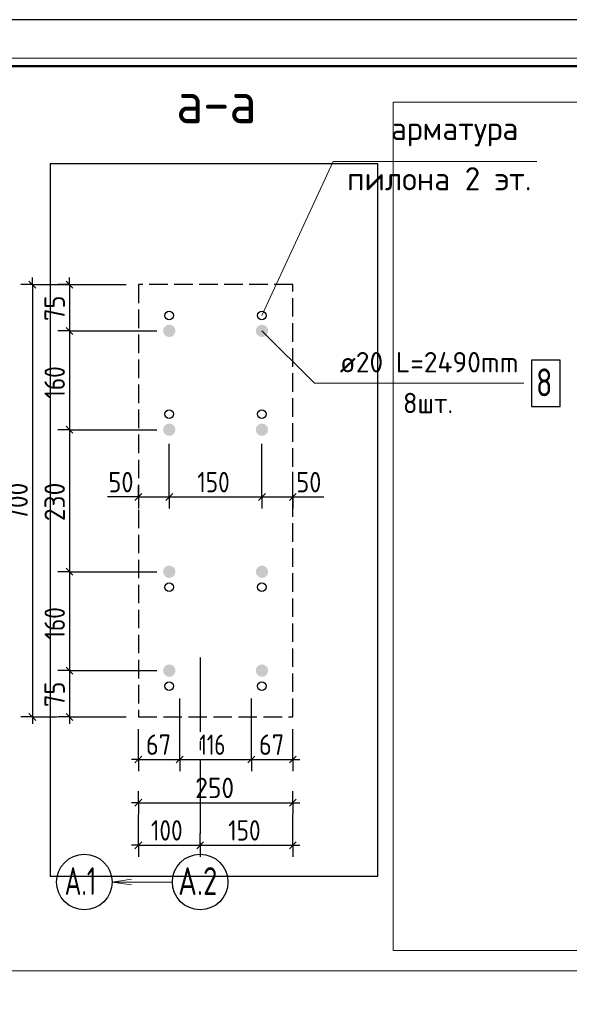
# Model space of a CAD drawing. Header units: millimetres. Extents: x 0 to 50400, y 0 to 35640.
# Tile 8 of 11: x 16872 to 23990, y 22889 to 35640. Entities that reach past the tile are written whole.
import ezdxf

# ---------------------------------------------------------------- set-up
doc = ezdxf.new("R2010")
doc.units = ezdxf.units.MM
doc.linetypes.add('______2', pattern=[324, 240, -84])
doc.linetypes.add('______5', pattern=[1320, 960, -120, 120, -120])
for name, color, linetype, lineweight in [('Standard', 7, 'Continuous', 25), ('Выпуски арматуры Г-обр.', 52, 'Continuous', 25), ('Заголовок чертежа', 7, 'Continuous', 25), ('Позиционная метка линия выноска', 7, 'Continuous', 13), ('Размерная линия_ общее', 7, 'Continuous', 13)]:
    doc.layers.add(name, color=color, linetype=linetype, lineweight=lineweight)
doc.layers.add('Оси', color=7, linetype='______5', true_color=0x656565)
doc.layers.add('Размерная выноска', color=7, linetype='Continuous')
doc.styles.add('ISOCPEUR', font='txt')

msp = doc.modelspace()

# ---------------------------------------------------------------- hatches: boundary and pattern name
at = {"layer": 'Выпуски арматуры Г-обр.', "linetype": 'Continuous', "lineweight": 13, "transparency": 33554687}
for points in [[(18889, 31610), (18883, 31641), (18866, 31667), (18840, 31684), (18809, 31690), (18779, 31684), (18753, 31667), (18735, 31641), (18729, 31610), (18735, 31580), (18753, 31554), (18779, 31536), (18809, 31530), (18840, 31536), (18866, 31554), (18883, 31580)], [(20089, 31610), (20083, 31641), (20066, 31667), (20040, 31684), (20009, 31690), (19979, 31684), (19953, 31667), (19935, 31641), (19929, 31610), (19935, 31580), (19953, 31554), (19979, 31536), (20009, 31530), (20040, 31536), (20066, 31554), (20083, 31580)], [(18889, 30330), (18883, 30361), (18866, 30387), (18840, 30404), (18809, 30410), (18779, 30404), (18753, 30387), (18735, 30361), (18729, 30330), (18735, 30300), (18753, 30274), (18779, 30256), (18809, 30250), (18840, 30256), (18866, 30274), (18883, 30300)], [(20089, 30330), (20083, 30361), (20066, 30387), (20040, 30404), (20009, 30410), (19979, 30404), (19953, 30387), (19935, 30361), (19929, 30330), (19935, 30300), (19953, 30274), (19979, 30256), (20009, 30250), (20040, 30256), (20066, 30274), (20083, 30300)], [(18889, 28490), (18883, 28521), (18866, 28547), (18840, 28564), (18809, 28570), (18779, 28564), (18753, 28547), (18735, 28521), (18729, 28490), (18735, 28460), (18753, 28434), (18779, 28416), (18809, 28410), (18840, 28416), (18866, 28434), (18883, 28460)], [(20089, 28490), (20083, 28521), (20066, 28547), (20040, 28564), (20009, 28570), (19979, 28564), (19953, 28547), (19935, 28521), (19929, 28490), (19935, 28460), (19953, 28434), (19979, 28416), (20009, 28410), (20040, 28416), (20066, 28434), (20083, 28460)], [(18889, 27210), (18883, 27241), (18866, 27267), (18840, 27284), (18809, 27290), (18779, 27284), (18753, 27267), (18735, 27241), (18729, 27210), (18735, 27180), (18753, 27154), (18779, 27136), (18809, 27130), (18840, 27136), (18866, 27154), (18883, 27180)], [(20089, 27210), (20083, 27241), (20066, 27267), (20040, 27284), (20009, 27290), (19979, 27284), (19953, 27267), (19935, 27241), (19929, 27210), (19935, 27180), (19953, 27154), (19979, 27136), (20009, 27130), (20040, 27136), (20066, 27154), (20083, 27180)]]:
    msp.add_hatch(color=7, dxfattribs=at).paths.add_polyline_path(points)

# ---------------------------------------------------------------- linework, layer by layer
at = {"layer": 'Standard', "color": 7, "linetype": 'Continuous', "lineweight": -3, "transparency": 33554687}
for p, q in [((17037, 32210), (17037, 32300)), ((17517, 32210), (17517, 32300)), ((17037, 32210), (16887, 32210)), ((17037, 32210), (17187, 32210)), ((17037, 32210), (18249, 32210)), ((17517, 32210), (17367, 32210)), ((17517, 32210), (17667, 32210)), ((17517, 32210), (18249, 32210)), ((17517, 31610), (17367, 31610)), ((17517, 31610), (17667, 31610)), ((17517, 31610), (18649, 31610)), ((17517, 31610), (17517, 30330)), ((17517, 30330), (17367, 30330)), ((17517, 30330), (17667, 30330)), ((17517, 30330), (18649, 30330)), ((17517, 30330), (17517, 28490)), ((18409, 29459), (18409, 29609)), ((18809, 29459), (18809, 29609)), ((20009, 29459), (20009, 29609)), ((20409, 29459), (20409, 29609)), ((18409, 29459), (18319, 29459)), ((18409, 29459), (18409, 29309)), ((18409, 29459), (18409, 29459)), ((18409, 29459), (18809, 29459)), ((18809, 29459), (18809, 29309)), ((18809, 29459), (20009, 29459)), ((20009, 29459), (20009, 29309)), ((20009, 29459), (20409, 29459)), ((20409, 29459), (20409, 29309)), ((20409, 29459), (20499, 29459)), ((17517, 28490), (17367, 28490)), ((17517, 28490), (17667, 28490)), ((17517, 28490), (18649, 28490)), ((17517, 28490), (17517, 27210)), ((17517, 27210), (17367, 27210)), ((17517, 27210), (17667, 27210)), ((17517, 27210), (18649, 27210)), ((17517, 27210), (17517, 26610)), ((17037, 26610), (16887, 26610)), ((17037, 26610), (17187, 26610)), ((17037, 26610), (17357, 26610)), ((17037, 26610), (17037, 26520)), ((17517, 26610), (17367, 26610)), ((17517, 26610), (17667, 26610)), ((17517, 26610), (18249, 26610)), ((17517, 26610), (17517, 26520)), ((18409, 26059), (18409, 26450)), ((20409, 26059), (20409, 26450)), ((18409, 26059), (18409, 26209)), ((18945, 26059), (18945, 26209)), ((19873, 26059), (19873, 26209)), ((20409, 26059), (20409, 26209)), ((18409, 26059), (18319, 26059)), ((18409, 26059), (18409, 25909)), ((18409, 26059), (18945, 26059)), ((18945, 26059), (18945, 25909)), ((18945, 26059), (19873, 26059)), ((19873, 26059), (19873, 25909)), ((19873, 26059), (20409, 26059)), ((20409, 26059), (20409, 25909)), ((20409, 26059), (20499, 26059)), ((18409, 25499), (18409, 25649)), ((20409, 25499), (20409, 25649)), ((18409, 25499), (18319, 25499)), ((18409, 25499), (18409, 25349)), ((18409, 25499), (18409, 25499)), ((18409, 25499), (20409, 25499)), ((20409, 25499), (20409, 25349)), ((20409, 25499), (20409, 25499)), ((20409, 25499), (20499, 25499)), ((18409, 24949), (18409, 25346)), ((20409, 24949), (20409, 25346)), ((18409, 24949), (18409, 25099)), ((19209, 24949), (19209, 25099)), ((20409, 24949), (20409, 25099)), ((18409, 24949), (18319, 24949)), ((18409, 24949), (18409, 24799)), ((18409, 24949), (19209, 24949)), ((19209, 24949), (19209, 24799)), ((19209, 24949), (19209, 24949)), ((19209, 24949), (20409, 24949)), ((20409, 24949), (20409, 24799)), ((20409, 24949), (20499, 24949))]:
    msp.add_line(p, q, dxfattribs=at)
at = {"layer": 'Standard', "color": 7, "linetype": 'Continuous', "lineweight": 25, "transparency": 33554687}
for p, q in [((16992, 32255), (17082, 32165)), ((17472, 32255), (17562, 32165)), ((17472, 31655), (17562, 31565)), ((17472, 30375), (17562, 30285)), ((18364, 29414), (18454, 29504)), ((18764, 29414), (18854, 29504)), ((19964, 29414), (20054, 29504)), ((20364, 29414), (20454, 29504)), ((17472, 28535), (17562, 28445)), ((17472, 27255), (17562, 27165)), ((16992, 26655), (17082, 26565)), ((17472, 26655), (17562, 26565)), ((18364, 26014), (18454, 26104)), ((18900, 26014), (18990, 26104)), ((19828, 26014), (19918, 26104)), ((20364, 26014), (20454, 26104)), ((18364, 25454), (18454, 25544)), ((20364, 25454), (20454, 25544)), ((18364, 24904), (18454, 24994)), ((19164, 24904), (19254, 24994)), ((20364, 24904), (20454, 24994))]:
    msp.add_line(p, q, dxfattribs=at)
msp.add_lwpolyline([(0, 0), (50400, 0), (50400, 35640), (0, 35640), (0, 0)], close=True, dxfattribs=at)
at = {"layer": 'Standard', "color": 7, "linetype": 'Continuous', "lineweight": 13, "transparency": 33554687}
for points in [[(50400, 35640), (0, 35640), (0, 0), (50400, 0), (50400, 35640)], [(50400, 35640), (0, 35640), (0, 0), (50400, 0), (50400, 35640)], [(25560, 35143), (14308, 35143), (14308, 23321), (25560, 23321), (25560, 35143)], [(32960, 34573), (21708, 34573), (21708, 23585), (32960, 23585), (32960, 34573)], [(23571, 33803), (20931, 33803), (20009, 31810)]]:
    msp.add_lwpolyline(points, dxfattribs=at)
at = {"layer": 'Standard', "color": 7, "linetype": 'Continuous', "lineweight": 50, "transparency": 33554687}
msp.add_lwpolyline([(2400, 35040), (49800, 35040), (49800, 600), (2400, 600), (2400, 35040)], close=True, dxfattribs=at)
at = {"layer": 'Standard', "color": 254, "linetype": 'Continuous', "lineweight": -3, "true_color": 0xc4c4ff, "transparency": 33554687}
msp.add_lwpolyline([(21508, 24546), (21508, 33772), (17268, 33772), (17268, 24546), (21508, 24546)], dxfattribs=at)
at = {"layer": 'Standard', "color": 7, "linetype": 'Continuous', "lineweight": -3, "transparency": 33554687}
for points in [[(17037, 32210), (17037, 29048), (17037, 29048), (17037, 26610)], [(17517, 32210), (17517, 31627), (17517, 31627), (17517, 31610)], [(18809, 29459), (18809, 29480), (18809, 29480), (18809, 29480), (18809, 29480), (18809, 30098), (18809, 30098), (18809, 30146)], [(20009, 29459), (20009, 29480), (20009, 29480), (20009, 30146)], [(20409, 29459), (20409, 29480), (20409, 29480), (20409, 29783)], [(18945, 26059), (18945, 26080), (18945, 26080), (18945, 26080), (18945, 26080), (18945, 26692), (18945, 26692), (18945, 26850)], [(19873, 26059), (19873, 26080), (19873, 26080), (19873, 26850)]]:
    msp.add_lwpolyline(points, dxfattribs=at)
at = {"layer": 'Выпуски арматуры Г-обр.', "color": 7, "linetype": 'Continuous', "lineweight": 25, "transparency": 33554687}
msp.add_lwpolyline([(23499, 30631), (23871, 30631), (23871, 31231), (23499, 31231), (23499, 30631)], dxfattribs=at)
at = {"layer": 'Оси', "color": 8, "linetype": '______2', "lineweight": -3, "transparency": 33554687}
for p, q in [((18409, 32210), (18409, 26610)), ((20409, 32210), (18409, 32210)), ((18409, 32210), (18409, 26610)), ((20409, 32210), (18409, 32210)), ((20409, 26610), (20409, 32210)), ((20409, 26610), (20409, 32210)), ((18409, 26610), (20409, 26610)), ((18409, 26610), (20409, 26610))]:
    msp.add_line(p, q, dxfattribs=at)
at = {"layer": 'Оси', "color": 8, "linetype": '______5', "lineweight": -3, "transparency": 33554687}
msp.add_line((19209, 27378), (19209, 24832), dxfattribs=at)
at = {"layer": 'Оси', "color": 7, "linetype": 'Continuous', "lineweight": -3, "transparency": 33554687}
for centre in [(17709, 24472), (19209, 24472)]:
    msp.add_circle(centre, 360, dxfattribs=at)
at = {"layer": 'Позиционная метка линия выноска', "color": 7, "linetype": 'Continuous', "lineweight": 13, "transparency": 33554687}
for p, q in [((20009, 31610), (20688, 30931)), ((20688, 30931), (23399, 30931)), ((18321, 24508), (18069, 24472)), ((18849, 24472), (18069, 24472)), ((18069, 24472), (18339, 24472)), ((18069, 24472), (18069, 24472)), ((18069, 24472), (18069, 24472)), ((18069, 24472), (18069, 24472)), ((18069, 24472), (18321, 24436))]:
    msp.add_line(p, q, dxfattribs=at)
at = {"layer": 'Размерная выноска', "color": 7, "linetype": 'Continuous', "lineweight": -3, "transparency": 33554687}
for p, q in [((18409, 29459), (18009, 29459)), ((20409, 29459), (20809, 29459))]:
    msp.add_line(p, q, dxfattribs=at)
at = {"layer": 'Размерная линия_ общее', "color": 253, "linetype": 'Continuous', "lineweight": -3, "true_color": 0xa0a0a0, "transparency": 33554687}
for centre in [(18809, 31810), (20009, 31810), (18809, 30530), (20009, 30530), (18809, 28290), (20009, 28290), (18809, 27010), (20009, 27010)]:
    msp.add_circle(centre, 56, dxfattribs=at)

# ---------------------------------------------------------------- texts
at = {"layer": 'Standard', "color": 7, "linetype": 'Continuous', "lineweight": 25, "transparency": 33554687, "attachment_point": 7, "style": 'ISOCPEUR'}
for s, insert, char_height, width in [('\\W0.97;арматура', (21680, 34000), 300, 2004.23), ('\\W0.98;пилона 2 эт.', (21110, 33430), 300, 2574.97), ('\\W0.87;50', (18021, 29519), 264, 484.72), ('\\W0.83;150', (19172, 29519), 264, 610.29), ('\\W0.87;50', (20454, 29519), 264, 484.71), ('\\W0.87;67', (18506, 26119), 264, 484.73), ('\\W0.74;116', (19198, 26119), 264, 546.19), ('\\W0.87;67', (19970, 26119), 264, 484.72), ('\\W0.91;250', (19145, 25559), 264, 674.38), ('\\W0.83;100', (18572, 25009), 264, 610.29), ('\\W0.83;150', (19572, 25009), 264, 610.29)]:
    msp.add_mtext(s, dxfattribs=dict(at, insert=insert, char_height=char_height, width=width))
at = {"layer": 'Standard', "color": 7, "linetype": 'Continuous', "lineweight": 25, "transparency": 33554687, "char_height": 264, "attachment_point": 7, "rotation": 90, "style": 'ISOCPEUR'}
for s, insert, width in [('\\W0.87;75', (17457, 31739), 484.71), ('\\W0.83;160', (17457, 30733), 610.29), ('\\W0.91;700', (16977, 29146), 674.39), ('\\W0.91;230', (17457, 29146), 674.39), ('\\W0.83;160', (17457, 27613), 610.29), ('\\W0.87;75', (17457, 26739), 484.71)]:
    msp.add_mtext(s, dxfattribs=dict(at, insert=insert, width=width))
at = {"layer": 'Выпуски арматуры Г-обр.', "color": 7, "linetype": 'Continuous', "lineweight": 13, "transparency": 33554687, "attachment_point": 7, "style": 'ISOCPEUR'}
for s, insert, char_height, width in [('\\W0.98;ø20 L=2490mm ', (21018, 31072), 264, 2662.47), ('\\W0.78;8', (23559, 30763), 360, 391.69)]:
    msp.add_mtext(s, dxfattribs=dict(at, insert=insert, char_height=char_height, width=width))
at = {"layer": 'Выпуски арматуры Г-обр.', "color": 7, "linetype": '______2', "lineweight": 13, "transparency": 33554687, "insert": (21836, 30544), "char_height": 264, "width": 1021.93, "attachment_point": 7, "style": 'ISOCPEUR'}
msp.add_mtext('\\W0.94;8шт. ', dxfattribs=at)
at = {"layer": 'Заголовок чертежа', "color": 7, "linetype": 'Continuous', "lineweight": 50, "transparency": 33554687, "insert": (18899, 34299), "char_height": 540, "width": 1489.56, "attachment_point": 7, "style": 'ISOCPEUR'}
msp.add_mtext('\\W0.92;а-а', dxfattribs=at)
at = {"layer": 'Оси', "color": 7, "linetype": 'Continuous', "lineweight": 25, "transparency": 33554687, "char_height": 360, "attachment_point": 7, "style": 'ISOCPEUR'}
for s, insert, width in [('\\W0.67;А.1', (17454, 24304), 631.22), ('\\W0.75;А.2', (18924, 24304), 705.29)]:
    msp.add_mtext(s, dxfattribs=dict(at, insert=insert, width=width))

doc.saveas('drawing.dxf')
